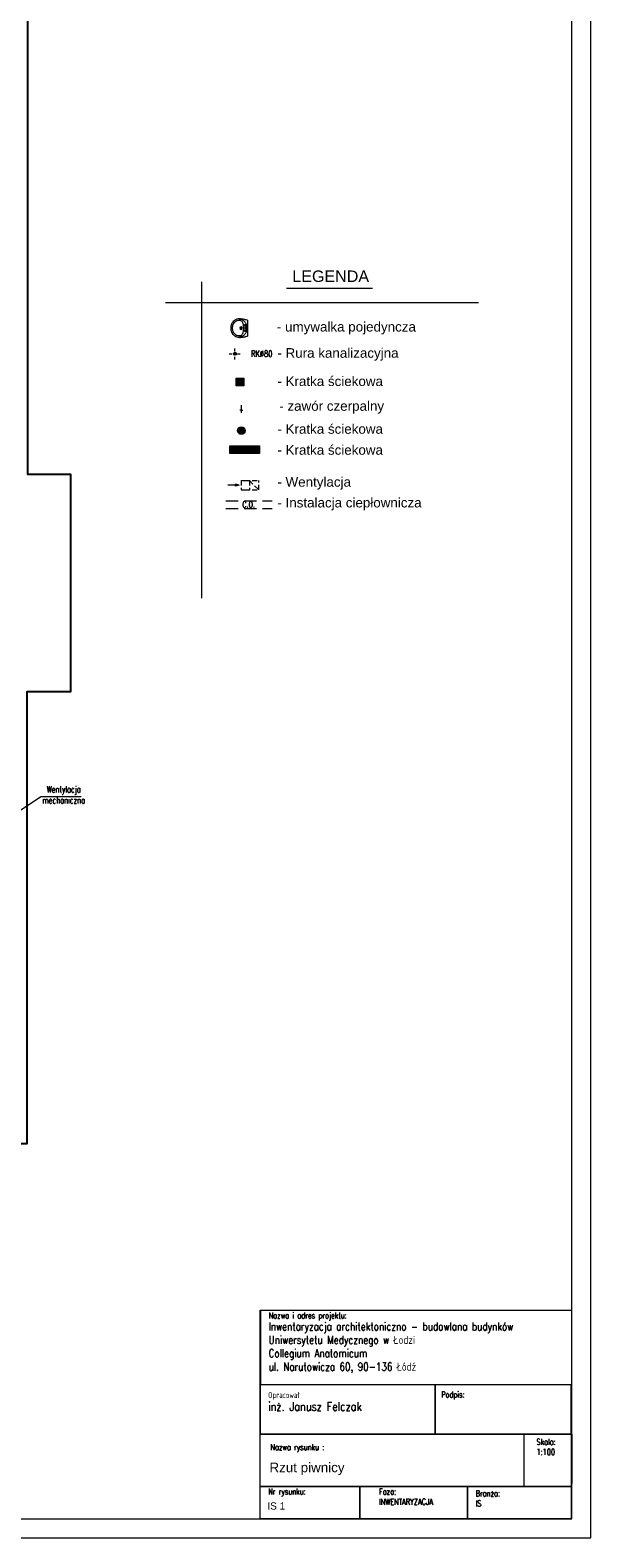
# Model space of a CAD drawing. Header units: millimetres. Extents: x 12584 to 77584, y 9983 to 29820.
# Tile 5 of 176: x 19530 to 20994, y 9983 to 13920. Entities that reach past the tile are written whole.
import ezdxf

# ---------------------------------------------------------------- set-up
doc = ezdxf.new("R2010")
doc.units = ezdxf.units.MM
doc.linetypes.add('ACAD_ISO10W100', pattern=[18, 12, -3, 0, -3])
doc.linetypes.add('HIDDEN', pattern=[9.525, 6.35, -3.175])
for name, color, linetype, lineweight in [('m_armatura', 5, 'Continuous', 5), ('m_armatura_bialy', 7, 'Continuous', 5), ('m_tabela', 7, 'Continuous', 20), ('m_tekst', 7, 'Continuous', 13), ('m_wentylacja', 1, 'Continuous', 5), ('mr_instalacje', 1, 'Continuous', 9), ('mr_opis', 7, 'Continuous', 9), ('mr_otwory', 7, 'Continuous', 9), ('mr_wentylacja', 1, 'Continuous', 13), ('mr_ściany', 7, 'Continuous', 25), ('Tabelki', 7, 'Continuous', 20)]:
    doc.layers.add(name, color=color, linetype=linetype, lineweight=lineweight)
doc.styles.add('opis', font='simplex.shx', dxfattribs={"width": 0.8})
doc.styles.add('PIOTR', font='arial.ttf', dxfattribs={"height": 10})
doc.styles.get("Standard").update_dxf_attribs({"font": 'arial.ttf'})
doc.styles.add('styl1', font='simplex.shx', dxfattribs={"width": 0.75})

# ---------------------------------------------------------------- blocks, each defined once
blk = doc.blocks.new('erda')
at = {"layer": 'm_armatura', "color": 0, "linetype": 'Continuous', "lineweight": 9}
blk.add_line((0, 24), (0, -24), dxfattribs=at)
for points in [[(23.4, -26.1, -0.055723), (19.4, -25.7, -0.053355), (15.4, -24.3, -0.068242), (10.6, -21.3, -0.037231), (8, -18.7, -0.035892), (5.9, -15.9, -0.031111), (4.1, -12.8, -0.036961), (2.6, -9.1, -0.075561), (1.3, 0, -0.075561), (2.6, 9, -0.036961), (4.1, 12.8, -0.031111), (5.9, 15.9, -0.035892), (8, 18.7, -0.037231), (10.6, 21.3, -0.068242), (15.4, 24.3, -0.053355), (19.4, 25.6, -0.055723), (23.4, 26.1)], [(24.1, -28.5, 0.089509), (32, -27.1, 0.064128), (37.2, -24.4, 0.048386), (40.8, -21.3, 0.05549), (44.6, -16.4, 0.03039), (46.3, -13.2, 0.02334), (47.4, -10.5, 0.023932), (48.2, -7.6, 0.058495), (49.1, 0, 0.058495), (48.2, 7.6, 0.023932), (47.4, 10.4, 0.02334), (46.3, 13.2, 0.03039), (44.6, 16.3, 0.05549), (40.8, 21.3, 0.048386), (37.2, 24.3, 0.064128), (32, 27.1, 0.089509), (24.1, 28.5)]]:
    blk.add_lwpolyline(points, format="xyb", dxfattribs=at)
blk.add_lwpolyline([(12.3, 0, 0.015482), (12.3, -3.9, 0.012097), (12.7, -8, 0.034288), (13.5, -12.6, 0.041764), (14.9, -16.8, 0.079458), (17, -20.3, 0.107847), (20.4, -22.8, 0.099832), (24.1, -23.6, 0.010449), (26.5, -23.6, 0.078925), (30.8, -22.8, 0.074457), (35, -20.6, 0.072081), (39.2, -16.5, 0.053308), (42.2, -11.6, 0.106485), (44.8, 0, 0.106485), (42.2, 11.5, 0.053308), (39.2, 16.5, 0.072081), (35, 20.6, 0.074457), (30.8, 22.8, 0.078925), (26.5, 23.6, 0.010449), (24.1, 23.6, 0.099832), (20.4, 22.7, 0.107847), (17, 20.3, 0.079458), (14.9, 16.8, 0.041764), (13.5, 12.6, 0.034288), (12.7, 7.9, 0.012097), (12.3, 3.9, 0.015482)], format="xyb", close=True, dxfattribs=at)
for centre, radius in [((5.8, 0), 1.77), ((7.2, 7.9), 1.77), ((19.2, 0), 4), ((19.2, 0), 2.5), ((19.2, 0), 0.236), ((7.3, -7.9), 1.77)]:
    blk.add_circle(centre, radius, dxfattribs=at)
for points, knots in [([(24.1, 28.5), (19.1, 28), (11, 27.1), (3.1, 24.9), (0, 24)], [0, 0, 0, 0, 149.055648, 245.530262, 245.530262, 245.530262, 245.530262]), ([(24.1, -28.5), (19.2, -28), (11, -27.1), (3.1, -24.9), (0, -24)], [0, 0, 0, 0, 147.868586, 245.505724, 245.505724, 245.505724, 245.505724])]:
    blk.add_open_spline(points, degree=3, knots=knots, dxfattribs=at)
blk = doc.blocks.new('strz')
at = {"layer": 'm_wentylacja', "ltscale": 2}
h = blk.add_hatch(color=0, dxfattribs=at)
h.paths.add_polyline_path([(0, 9.8), (-2.9, 9.8), (0, 0)])
h.paths.add_polyline_path([(2.9, 9.8), (0, 9.8), (0, 0)])
at = {"layer": 'm_wentylacja', "color": 0, "ltscale": 2}
for p, q in [((0, 0), (-2.9, 9.8)), ((-2.9, 9.8), (2.9, 9.8)), ((0, 0), (0, 29.8)), ((0, 0), (2.9, 9.8))]:
    blk.add_line(p, q, dxfattribs=at)

msp = doc.modelspace()

# ---------------------------------------------------------------- linework, layer by layer
at = {"layer": 'm_armatura', "color": 7}
for p, q in [((20081, 12927), (20077, 12927)), ((20081, 12940), (20081, 12920)), ((20081, 12927), (20085, 12927))]:
    msp.add_line(p, q, dxfattribs=at)
at = {"layer": 'm_tabela', "color": 7}
for p, q in [((20993.6, 9982.5), (20993.6, 15922.5)), ((20943.6, 10032.5), (20943.6, 15872.5)), ((20131.6, 10577), (20131.6, 10382.7)), ((20943.6, 10382.7), (20943.6, 10587)), ((20130.6, 10381.7), (20130.6, 10253)), ((20130.6, 10381.7), (20130.6, 10253)), ((20587.3, 10381.7), (20130.6, 10381.7)), ((20131.6, 10382.7), (20943.6, 10382.7)), ((20587.3, 10253), (20587.3, 10381.7)), ((20587.3, 10381.7), (20587.3, 10253)), ((20942.6, 10381.7), (20587.3, 10381.7)), ((20942.6, 10253), (20942.6, 10381.7)), ((20942.6, 10253), (20942.6, 10381.7)), ((20130.6, 10253), (20942.6, 10253)), ((20130.6, 10116.5), (20130.6, 10253)), ((20130.6, 10253), (20587.3, 10253)), ((20587.3, 10253), (20130.6, 10253)), ((20130.6, 10253), (20587.3, 10253)), ((20587.3, 10253), (20942.6, 10253)), ((20942.6, 10253), (20587.3, 10253)), ((20587.3, 10253), (20942.6, 10253)), ((20818.6, 10253), (20818.6, 10116.5)), ((20942.6, 10253), (20942.6, 10116.5)), ((20943.6, 10253), (20943.6, 10124.4)), ((20942.6, 10116.5), (20130.6, 10116.5)), ((20130.6, 10116.5), (20390.9, 10116.5)), ((20130.6, 10032.5), (20130.6, 10116.5)), ((20390.9, 10116.5), (20390.9, 10032.5)), ((20390.9, 10116.5), (20671.9, 10116.5)), ((20390.9, 10032.5), (20390.9, 10116.5)), ((20671.9, 10116.5), (20671.9, 10032.5)), ((20671.9, 10116.5), (20942.6, 10116.5)), ((20671.9, 10032.5), (20671.9, 10116.5)), ((20942.6, 10116.5), (20942.6, 10032.5)), ((12633.6, 10032.5), (20943.6, 10032.5)), ((20390.9, 10032.5), (20130.6, 10032.5)), ((20671.9, 10032.5), (20390.9, 10032.5)), ((20942.6, 10032.5), (20671.9, 10032.5)), ((12583.6, 9982.5), (20993.6, 9982.5))]:
    msp.add_line(p, q, dxfattribs=at)
at = {"layer": 'm_tabela', "color": 7, "lineweight": 20}
for p, q in [((20130.6, 10032.5), (20130.6, 10577)), ((20130.6, 10577), (20943.6, 10577)), ((20587.3, 10381.7), (20587.3, 10253)), ((20130.6, 10253), (20943.6, 10253)), ((20130.6, 10253), (20942.6, 10253)), ((20130.6, 10116.5), (20943.6, 10116.5)), ((20390.9, 10116.5), (20390.9, 10032.5)), ((20671.9, 10116.5), (20671.9, 10032.5)), ((20943.6, 10032.5), (20130.6, 10032.5))]:
    msp.add_line(p, q, dxfattribs=at)
at = {"layer": 'mr_instalacje', "color": 7, "linetype": 'ACAD_ISO10W100', "ltscale": 0.6}
for p, q in [((20049.4, 13074.6), (20079.4, 13074.6)), ((20064.4, 13059.6), (20064.4, 13089.6))]:
    msp.add_line(p, q, dxfattribs=at)
at = {"layer": 'mr_instalacje', "color": 7, "ltscale": 2}
for points in [[(20068, 13010.8), (20088, 13010.8), (20088, 12990.8), (20068, 12990.8)], [(20051.3, 12814.5), (20051.3, 12834.5), (20129, 12834.5), (20129, 12814.5)]]:
    msp.add_lwpolyline(points, close=True, dxfattribs=at)
for points in [[(20068, 13008.3), (20088, 13008.3)], [(20068, 13005.8), (20088, 13005.8)], [(20068, 13003.3), (20088, 13003.3)], [(20068, 13000.8), (20088, 13000.8)], [(20068, 12998.3), (20088, 12998.3)], [(20068, 12995.8), (20088, 12995.8)], [(20068, 12993.3), (20088, 12993.3)], [(20071.7, 12876.6), (20090.7, 12876.6)], [(20072.7, 12879.1), (20089.7, 12879.1)], [(20074.8, 12881.6), (20087.6, 12881.6)], [(20071.3, 12874.1), (20091, 12874.1)], [(20071.7, 12871.6), (20090.7, 12871.6)], [(20072.7, 12869.1), (20089.7, 12869.1)], [(20074.8, 12866.6), (20087.6, 12866.6)], [(20053.8, 12814.5), (20053.8, 12834.5)], [(20056.3, 12814.5), (20056.3, 12834.5)], [(20058.8, 12814.5), (20058.8, 12834.5)], [(20061.3, 12814.5), (20061.3, 12834.5)], [(20063.8, 12814.5), (20063.8, 12834.5)], [(20066.3, 12814.5), (20066.3, 12834.5)], [(20068.8, 12814.5), (20068.8, 12834.5)], [(20068.8, 12814.5), (20068.8, 12834.5)], [(20071.3, 12814.5), (20071.3, 12834.5)], [(20073.8, 12814.5), (20073.8, 12834.5)], [(20076.3, 12814.5), (20076.3, 12834.5)], [(20078.8, 12814.5), (20078.8, 12834.5)], [(20081.3, 12814.5), (20081.3, 12834.5)], [(20083.8, 12814.5), (20083.8, 12834.5)], [(20083.8, 12814.5), (20083.8, 12834.5)], [(20086.3, 12814.5), (20086.3, 12834.5)], [(20088.8, 12814.5), (20088.8, 12834.5)], [(20091.3, 12814.5), (20091.3, 12834.5)], [(20093.8, 12814.5), (20093.8, 12834.5)], [(20096.3, 12814.5), (20096.3, 12834.5)], [(20098.8, 12814.5), (20098.8, 12834.5)], [(20098.8, 12814.5), (20098.8, 12834.5)], [(20101.3, 12814.5), (20101.3, 12834.5)], [(20103.8, 12814.5), (20103.8, 12834.5)], [(20106.3, 12814.5), (20106.3, 12834.5)], [(20108.8, 12814.5), (20108.8, 12834.5)], [(20111.3, 12814.5), (20111.3, 12834.5)], [(20113.8, 12814.5), (20113.8, 12834.5)], [(20113.8, 12814.5), (20113.8, 12834.5)], [(20116.3, 12814.5), (20116.3, 12834.5)], [(20118.8, 12814.5), (20118.8, 12834.5)], [(20121.3, 12814.5), (20121.3, 12834.5)], [(20123.8, 12814.5), (20123.8, 12834.5)], [(20126.3, 12814.5), (20126.3, 12834.5)]]:
    msp.add_lwpolyline(points, dxfattribs=at)
at = {"layer": 'mr_instalacje', "color": 7, "linetype": 'HIDDEN', "ltscale": 5}
for points in [[(20041, 12690.4), (20161.9, 12690.4)], [(20041, 12670.4), (20161.9, 12670.4)]]:
    msp.add_lwpolyline(points, dxfattribs=at)
at = {"layer": 'mr_instalacje', "color": 7, "ltscale": 2}
msp.add_circle((20064.4, 13074.6), 4, dxfattribs=at)
at = {"layer": 'mr_instalacje', "color": 7}
msp.add_circle((20081.2, 12874.1), 9.84, dxfattribs=at)
at = {"layer": 'mr_opis', "color": 7}
msp.add_lwpolyline([(19414.2, 11822.3), (19557.5, 11918.5), (19663.2, 11918.5)], dxfattribs=at)
at = {"layer": 'mr_wentylacja', "color": 7, "linetype": 'HIDDEN', "ltscale": 2}
for p, q in [((20080.5, 12743.4), (20090.5, 12743.4)), ((20080.5, 12743.4), (20080.5, 12719.4)), ((20080.5, 12719.4), (20090.5, 12719.4)), ((20090.5, 12743.4), (20126.5, 12743.4)), ((20090.5, 12719.4), (20126.5, 12719.4)), ((20102.5, 12743.4), (20102.5, 12719.4)), ((20102.5, 12743.4), (20126.5, 12719.4)), ((20126.5, 12719.4), (20126.5, 12743.4))]:
    msp.add_line(p, q, dxfattribs=at)
at = {"layer": 'mr_ściany', "color": 7, "ltscale": 2}
msp.add_lwpolyline([(15050.1, 11454.6), (16182.1, 11454.6), (16182.1, 11144.6), (16675.1, 11144.6), (16675.1, 11454.6), (18356.1, 11454.6), (18356.1, 11012.6), (19522.1, 11012.6), (19522.1, 12192.6), (19636.1, 12192.6), (19636.1, 12759.6), (19524.1, 12759.6), (19524.1, 13946.6), (18510.1, 13946.6), (18510.1, 14621.6), (16992.1, 14621.6), (16992.1, 13924.6), (15887.1, 13924.6), (15887.1, 14616.6), (14367.1, 14616.6), (14367.1, 13943.6), (13349.1, 13943.6), (13349.1, 13304.6)], dxfattribs=at)
at = {"layer": 'Tabelki', "color": 7, "linetype": 'Continuous'}
for p, q in [((19977, 13262.8), (19977, 12436.6)), ((20198.8, 13245.5), (20424, 13245.5)), ((19883.3, 13208.5), (20700.5, 13208.5))]:
    msp.add_line(p, q, dxfattribs=at)

# ---------------------------------------------------------------- block references
at = {"layer": 'm_armatura_bialy', "color": 7, "xscale": -0.875, "yscale": 0.8750000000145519, "zscale": 0.875}
msp.add_blockref('erda', (20097.2, 13141.7), dxfattribs=at)
at = {"layer": 'mr_wentylacja', "color": 7, "rotation": 89.99999999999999}
msp.add_blockref('strz', (20075.7, 12731.4), dxfattribs=at)

# ---------------------------------------------------------------- texts
at = {"layer": 'm_tabela', "color": 7, "lineweight": 5, "style": 'PIOTR'}
msp.add_text('Rzut piwnicy', height=25, dxfattribs=at).set_placement((20154.6, 10153.9))
at = {"layer": 'm_tabela', "color": 7, "lineweight": 5}
msp.add_text('IS 1', height=18.9, dxfattribs=at).set_placement((20149, 10056.3))
at = {"layer": 'm_tabela', "color": 7, "char_height": 26.25, "attachment_point": 1, "style": 'opis'}
for s, insert, width in [('{\\H0.6x;Nazwa i adres projektu:} \\P{\\H0.8x;Inwentaryzacja architektoniczno - budowlana budynków Uniwersytetu Medycznego w Łodzi\\PCollegium Anatomicum\\Pul. Narutowicza 60, 90-136 Łódź}', (20152.4, 10571.3), 714.215), ('{\\H0.6x;Opracował}\\P{\\H0.88x;inż. Janusz Felczak}', (20151.3, 10363.4), 476.912), ('{\\H0.6x;Podpis:}', (20603, 10364.5), 91.802), ('{\\H0.6x;Skala:\\P1:100}', (20851.6, 10241), 91.802), ('{\\H0.6x;Nazwa rysunku :}', (20157, 10227.3), 802.267), ('{\\H0.6x;Nr rysunku:}', (20151.3, 10111.3), 247.999), ('{\\H0.6x;Faza:\\PINWENTARYZACJA} ', (20440.7, 10111.1), 242.188), ('{\\H0.6x;Branża:\\PIS} ', (20692.7, 10106.6), 247.999)]:
    msp.add_mtext(s, dxfattribs=dict(at, insert=insert, width=width))
at = {"layer": 'm_tekst', "color": 7, "ltscale": 3, "char_height": 25, "attachment_point": 1, "style": 'PIOTR'}
for s, insert in [('- umywalka pojedyncza', (20174, 13157.6)), ('- Rura kanalizacyjna', (20175.3, 13089.2)), ('- Kratka ściekowa', (20175.3, 13015.3)), ('- zawór czerpalny', (20180.2, 12950.7)), ('- Kratka ściekowa', (20175.3, 12890.7)), ('- Kratka ściekowa', (20175.3, 12835.9)), ('- Wentylacja', (20175.3, 12752.4)), ('- Instalacja ciepłownicza', (20175.3, 12698.3))]:
    msp.add_mtext_dynamic_manual_height_columns(s, width=907.34, gutter_width=350, heights=[0], dxfattribs=dict(at, insert=insert))
at = {"layer": 'mr_instalacje', "color": 7, "linetype": 'HIDDEN', "ltscale": 5, "insert": (20100.3, 12680.9), "char_height": 15, "attachment_point": 5, "style": 'styl1'}
msp.add_mtext_dynamic_manual_height_columns('C.O.', width=62.34, gutter_width=75, heights=[0], dxfattribs=at)
at = {"layer": 'mr_opis', "color": 7, "insert": (19533.3, 11945.6), "char_height": 17, "attachment_point": 1, "style": 'styl1'}
msp.add_mtext_dynamic_manual_height_columns('\\pxqc;Wentylacja mechaniczna', width=168.27, gutter_width=148.1, heights=[0], dxfattribs=at)
at = {"layer": 'mr_otwory', "color": 7, "ltscale": 2, "insert": (20134.3, 13074.7), "char_height": 17, "attachment_point": 5, "style": 'styl1'}
msp.add_mtext_dynamic_manual_height_columns('RK%%C80', width=62.34, gutter_width=75, heights=[0], dxfattribs=at)
at = {"layer": 'Tabelki', "color": 7, "linetype": 'Continuous', "insert": (20314.5, 13276.8), "char_height": 30, "width": 1008.605, "attachment_point": 5, "style": 'PIOTR'}
msp.add_mtext('LEGENDA', dxfattribs=at)

doc.saveas('drawing.dxf')
